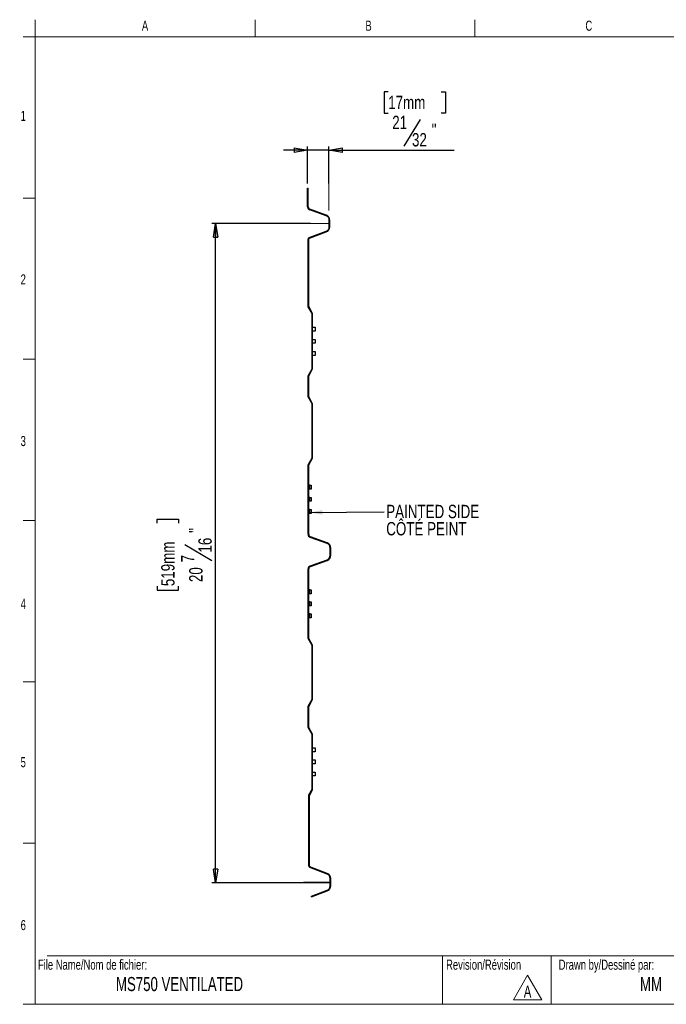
# Model space of a CAD drawing. Header units: inches. Extents: x 0.5 to 17.5, y 0.4 to 10.7.
# Tile 1 of 10: x 0.5 to 7.1, y 0.5 to 10.7. Entities that reach past the tile are written whole.
import ezdxf

# ---------------------------------------------------------------- set-up
doc = ezdxf.new("R2010")
doc.units = ezdxf.units.IN
doc.header["$MEASUREMENT"] = 0
doc.layers.add('FORMAT', color=7, linetype='Continuous')
doc.styles.add('SLDTEXTSTYLE0', font='TXT', dxfattribs={"width": 0.7})
doc.styles.add('SLDTEXTSTYLE3', font='TXT', dxfattribs={"width": 0.75})
doc.dimstyles.new('SLDDIMSTYLE0', dxfattribs={"dimtxt": 0.137795, "dimasz": 0.14, "dimexe": 0, "dimexo": 0.0625, "dimgap": 0.034449, "dimtad": 1, "dimdec": 6, "dimlfac": 3, "dimrnd": 1e-09, "dimzin": 12, "dimdsep": 46, "dimlunit": 5, "dimtxsty": 'SLDTEXTSTYLE3', "dimblk1": 'CLOSED', "dimblk2": 'CLOSED', "dimsah": 1, "dimcen": 0.09, "dimadec": 0, "dimazin": 3, "dimtfac": 1, "dimtdec": 3, "dimtofl": 0, "dimtmove": 0, "dimatfit": 3, "dimldrblk": 'CLOSED', "dimfxl": 1, "dimfrac": 2, "dimtolj": 1, "dimtzin": 12, "dimarcsym": 0})
doc.dimstyles.new('SLDDIMSTYLE1', dxfattribs={"dimtxt": 0.137795, "dimasz": 0.14, "dimexe": 0, "dimexo": 0.0625, "dimgap": 0.034449, "dimtad": 1, "dimdec": 6, "dimlfac": 3, "dimrnd": 1e-09, "dimzin": 12, "dimdsep": 46, "dimlunit": 5, "dimtxsty": 'SLDTEXTSTYLE3', "dimblk1": 'CLOSED', "dimblk2": 'CLOSED', "dimsah": 1, "dimcen": 0.09, "dimadec": 0, "dimazin": 3, "dimtfac": 1, "dimtdec": 3, "dimtmove": 0, "dimatfit": 0, "dimldrblk": 'CLOSED', "dimfxl": 1, "dimfrac": 2, "dimtolj": 1, "dimtzin": 12, "dimarcsym": 0})
doc.dimstyles.new('SLDDIMSTYLE2', dxfattribs={"dimtxt": 0.18, "dimasz": 0.14, "dimexe": 0, "dimexo": 0.0625, "dimgap": 0, "dimtad": 0, "dimtih": 1, "dimtoh": 1, "dimdec": 0, "dimrnd": 1e-09, "dimzin": 0, "dimdsep": 46, "dimlunit": 5, "dimtxsty": 'Standard', "dimsah": 1, "dimcen": 0.09, "dimadec": 0, "dimazin": 0, "dimtfac": 0.14, "dimtdec": 0, "dimtofl": 0, "dimtmove": 0, "dimatfit": 3, "dimfxl": 1, "dimfrac": 2, "dimtolj": 1, "dimtzin": 0, "dimarcsym": 0})

# ---------------------------------------------------------------- blocks, each defined once
blk = doc.blocks.new('SW_NOTE_0')
at = {"color": 0, "linetype": 'Continuous', "lineweight": 0}
for p, q in [((-0.098, 0.015), (0.049, 0.269)), ((0.049, 0.269), (0.195, 0.015)), ((0.195, 0.015), (-0.098, 0.015))]:
    blk.add_line(p, q, dxfattribs=at)
at = {"color": 0, "linetype": 'Continuous', "lineweight": 0, "insert": (0.049, 0.161), "char_height": 0.125, "attachment_point": 2, "style": 'SLDTEXTSTYLE0'}
blk.add_mtext('A', dxfattribs=at)
blk = doc.blocks.new('_CLOSED')
at = {"color": 0, "linetype": 'ByBlock', "lineweight": -2}
for p, q in [((-1, 0.166667), (0, 0)), ((-1, 0.166667), (-1, -0.166667)), ((0, 0), (-1, -0.166667)), ((0, 0), (-1, 0))]:
    blk.add_line(p, q, dxfattribs=at)
blk = doc.blocks.new('_D')
at = {"layer": 'FORMAT'}
for p, q in [((3.469, 8.587), (2.451, 8.587)), ((2.49, 1.774), (2.49, 8.587)), ((1.887, 5.489), (1.887, 5.531)), ((1.887, 5.531), (2.106, 5.531)), ((2.106, 5.531), (2.106, 5.489)), ((2.174, 5.269), (2.45, 5.104)), ((1.887, 4.839), (1.887, 4.797)), ((1.887, 4.797), (2.106, 4.797)), ((2.106, 4.797), (2.106, 4.839)), ((3.469, 1.774), (2.451, 1.774))]:
    blk.add_line(p, q, dxfattribs=at)
at = {"layer": 'FORMAT', "xscale": 0.14, "yscale": 0.14}
for p, rotation in [((2.49, 8.587), 90.0000000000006), ((2.49, 1.774), 270.0000000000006)]:
    blk.add_blockref('_CLOSED', p, dxfattribs=dict(at, rotation=rotation))
at = {"layer": 'FORMAT', "attachment_point": 1, "rotation": 90, "style": 'SLDTEXTSTYLE3'}
for s, insert, char_height in [('519mm', (1.928, 4.839), 0.1378), ('"', (2.215, 5.39), 0.138), ('16', (2.312, 5.186), 0.1378), ('7', (2.134, 5.084), 0.138), ('20', (2.217, 4.881), 0.1378)]:
    blk.add_mtext(s, dxfattribs=dict(at, insert=insert, char_height=char_height))
blk = doc.blocks.new('_D_1')
at = {"layer": 'FORMAT'}
for p, q in [((4.272, 9.948), (4.23, 9.948)), ((4.23, 9.948), (4.23, 9.729)), ((4.821, 9.948), (4.863, 9.948)), ((4.863, 9.948), (4.863, 9.729)), ((4.23, 9.729), (4.272, 9.729)), ((4.863, 9.729), (4.821, 9.729)), ((4.601, 9.661), (4.435, 9.385)), ((3.44, 9), (3.44, 9.384)), ((3.659, 9), (3.659, 9.384)), ((3.44, 9.345), (3.19, 9.345)), ((3.659, 9.345), (3.44, 9.345)), ((3.659, 9.345), (4.955, 9.345))]:
    blk.add_line(p, q, dxfattribs=at)
at = {"layer": 'FORMAT', "xscale": 0.14, "yscale": 0.14}
blk.add_blockref('_CLOSED', (3.44, 9.345), dxfattribs=at)
at = {"layer": 'FORMAT', "xscale": 0.14, "yscale": 0.14, "rotation": 180.0000000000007}
blk.add_blockref('_CLOSED', (3.659, 9.345), dxfattribs=at)
at = {"layer": 'FORMAT', "attachment_point": 1, "style": 'SLDTEXTSTYLE3'}
for s, insert, char_height in [('17mm', (4.272, 9.907), 0.1378), ('21', (4.314, 9.701), 0.1378), ('"', (4.722, 9.62), 0.138), ('32', (4.518, 9.522), 0.1378)]:
    blk.add_mtext(s, dxfattribs=dict(at, insert=insert, char_height=char_height))
blk = doc.blocks.new('SW_NOTE_2')
at = {"layer": 'FORMAT', "color": 0, "char_height": 0.1378, "attachment_point": 1, "style": 'SLDTEXTSTYLE3'}
for s, insert in [('PAINTED SIDE', (0.022, 0.071)), ('CÔTÉ PEINT', (0.022, -0.107))]:
    blk.add_mtext(s, dxfattribs=dict(at, insert=insert))

msp = doc.modelspace()

# ---------------------------------------------------------------- linework, layer by layer
at = {"color": 7, "linetype": 'Continuous', "lineweight": 18}
for p, q in [((0.6262516, 10.51707317), (0.6262516, 10.69394495)), ((2.89708494, 10.51707317), (2.89708494, 10.69394495)), ((5.16791827, 10.51707317), (5.16791827, 10.69394495)), ((0.5012516, 10.51707317), (0.6262516, 10.51707317)), ((14.2512516, 10.51707317), (0.6262516, 10.51707317)), ((0.6262516, 10.51707317), (0.6262516, 0.51707317)), ((0.5012516, 8.8504065), (0.6262516, 8.8504065)), ((0.5012516, 7.18373984), (0.6262516, 7.18373984)), ((0.5012516, 5.51707317), (0.6262516, 5.51707317)), ((0.5012516, 3.8504065), (0.6262516, 3.8504065)), ((0.5012516, 2.18373984), (0.6262516, 2.18373984)), ((0.7512516, 1.01707317), (14.1262516, 1.01707317)), ((4.83168021, 1.01707317), (4.83168021, 0.51707317)), ((5.95393245, 1.01707317), (5.95393245, 0.51707317)), ((0.6262516, 0.51707317), (0.5012516, 0.51707317)), ((14.2512516, 0.51707317), (0.6262516, 0.51707317))]:
    msp.add_line(p, q, dxfattribs=at)
at = {"color": 7, "linetype": 'Continuous', "lineweight": 25}
for p, q in [((3.44040023, 8.75879285), (3.44040023, 8.95103103)), ((3.44040023, 8.95103103), (3.44706689, 8.95103103)), ((3.44706689, 8.75879285), (3.44706689, 8.95103103)), ((3.63056823, 8.66669318), (3.46190432, 8.72808182)), ((3.63284836, 8.6729578), (3.46418445, 8.73434644)), ((3.66346722, 8.55350046), (3.66346722, 8.61970855)), ((3.67013389, 8.55350046), (3.67013389, 8.61970855)), ((3.45582608, 8.44291489), (3.63056823, 8.50651583)), ((3.45810622, 8.43665027), (3.63284836, 8.50025121)), ((3.44485975, 7.72652151), (3.44485975, 8.42725334)), ((3.45152642, 7.72830784), (3.45152642, 8.42725334)), ((3.48561343, 7.65593407), (3.44485975, 7.72652151)), ((3.4922801, 7.6577204), (3.45152642, 7.72830784)), ((3.48561343, 7.08609169), (3.48561343, 7.65593407)), ((3.4922801, 7.08432677), (3.4922801, 7.6577204)), ((3.4922801, 7.51512979), (3.51894676, 7.51512979)), ((3.51894676, 7.47463887), (3.4922801, 7.47463887)), ((3.51894676, 7.51512979), (3.51894676, 7.47463887)), ((3.4922801, 7.39012979), (3.51894676, 7.39012979)), ((3.51894676, 7.34963887), (3.4922801, 7.34963887)), ((3.51894676, 7.39012979), (3.51894676, 7.34963887)), ((3.4922801, 7.26512979), (3.51894676, 7.26512979)), ((3.51894676, 7.26512979), (3.51894676, 7.22463887)), ((3.51894676, 7.22463887), (3.4922801, 7.22463887)), ((3.44485975, 7.01451676), (3.48561343, 7.08609169)), ((3.45152642, 7.01275183), (3.4922801, 7.08432677)), ((3.44485975, 6.79451676), (3.44485975, 7.01451676)), ((3.45152642, 6.79628169), (3.45152642, 7.01275183)), ((3.48561343, 6.72294183), (3.44485975, 6.79451676)), ((3.4922801, 6.72470676), (3.45152642, 6.79628169)), ((3.48561343, 6.16515586), (3.48561343, 6.72294183)), ((3.4922801, 6.16336953), (3.4922801, 6.72470676)), ((3.44485975, 6.09456842), (3.48561343, 6.16515586)), ((3.45152642, 6.09278209), (3.4922801, 6.16336953)), ((3.44485975, 5.37532854), (3.44485975, 6.09456842)), ((3.45152642, 5.37532854), (3.45152642, 6.09278209)), ((3.46152642, 5.88132249), (3.45152642, 5.88132249)), ((3.46152642, 5.84083157), (3.45152642, 5.84083157)), ((3.46152642, 5.84083157), (3.46152642, 5.88132249)), ((3.46152642, 5.88132249), (3.47819309, 5.88132249)), ((3.47819309, 5.84083157), (3.46152642, 5.84083157)), ((3.47819309, 5.88132249), (3.47819309, 5.84083157)), ((3.46152642, 5.75632249), (3.45152642, 5.75632249)), ((3.46152642, 5.71583157), (3.45152642, 5.71583157)), ((3.46152642, 5.71583157), (3.46152642, 5.75632249)), ((3.46152642, 5.75632249), (3.47819309, 5.75632249)), ((3.47819309, 5.71583157), (3.46152642, 5.71583157)), ((3.47819309, 5.75632249), (3.47819309, 5.71583157)), ((3.46152642, 5.63132249), (3.45152642, 5.63132249)), ((3.46152642, 5.59083157), (3.46152642, 5.63132249)), ((3.46152642, 5.63132249), (3.47819309, 5.63132249)), ((3.47819309, 5.63132249), (3.47819309, 5.59083157)), ((3.46152642, 5.59083157), (3.45152642, 5.59083157)), ((3.47819309, 5.59083157), (3.46152642, 5.59083157)), ((3.64081431, 5.28028038), (3.4671554, 5.34348706)), ((3.64309445, 5.286545), (3.46943553, 5.34975167)), ((3.67371331, 5.15907111), (3.67371331, 5.23329575)), ((3.68037997, 5.15907111), (3.68037997, 5.23329575)), ((3.4671554, 5.0488798), (3.64081431, 5.11208648)), ((3.46943553, 5.04261518), (3.64309445, 5.10582186)), ((3.44485975, 4.29779844), (3.44485975, 5.01703832)), ((3.45152642, 4.29958477), (3.45152642, 5.01703832)), ((3.46152642, 4.80153529), (3.45152642, 4.80153529)), ((3.46152642, 4.76104437), (3.46152642, 4.80153529)), ((3.46152642, 4.80153529), (3.47819309, 4.80153529)), ((3.47819309, 4.80153529), (3.47819309, 4.76104437)), ((3.46152642, 4.76104437), (3.45152642, 4.76104437)), ((3.47819309, 4.76104437), (3.46152642, 4.76104437)), ((3.46152642, 4.67653529), (3.45152642, 4.67653529)), ((3.46152642, 4.63604437), (3.45152642, 4.63604437)), ((3.46152642, 4.63604437), (3.46152642, 4.67653529)), ((3.46152642, 4.67653529), (3.47819309, 4.67653529)), ((3.47819309, 4.63604437), (3.46152642, 4.63604437)), ((3.47819309, 4.67653529), (3.47819309, 4.63604437)), ((3.46152642, 4.55153529), (3.45152642, 4.55153529)), ((3.46152642, 4.51104437), (3.45152642, 4.51104437)), ((3.46152642, 4.51104437), (3.46152642, 4.55153529)), ((3.46152642, 4.55153529), (3.47819309, 4.55153529)), ((3.47819309, 4.51104437), (3.46152642, 4.51104437)), ((3.47819309, 4.55153529), (3.47819309, 4.51104437)), ((3.48561343, 4.227211), (3.44485975, 4.29779844)), ((3.4922801, 4.22899733), (3.45152642, 4.29958477)), ((3.48561343, 3.66942503), (3.48561343, 4.227211)), ((3.4922801, 3.6676601), (3.4922801, 4.22899733)), ((3.44485975, 3.5978501), (3.48561343, 3.66942503)), ((3.45152642, 3.59608517), (3.4922801, 3.6676601)), ((3.44485975, 3.3778501), (3.44485975, 3.5978501)), ((3.45152642, 3.37961502), (3.45152642, 3.59608517)), ((3.48561343, 3.30627516), (3.44485975, 3.3778501)), ((3.4922801, 3.30804009), (3.45152642, 3.37961502)), ((3.48561343, 2.73643279), (3.48561343, 3.30627516)), ((3.4922801, 2.73464646), (3.4922801, 3.30804009)), ((3.4922801, 3.16772799), (3.51894676, 3.16772799)), ((3.51894676, 3.16772799), (3.51894676, 3.12723707)), ((3.51894676, 3.12723707), (3.4922801, 3.12723707)), ((3.4922801, 3.04272799), (3.51894676, 3.04272799)), ((3.51894676, 3.00223707), (3.4922801, 3.00223707)), ((3.51894676, 3.04272799), (3.51894676, 3.00223707)), ((3.4922801, 2.91772799), (3.51894676, 2.91772799)), ((3.51894676, 2.87723707), (3.4922801, 2.87723707)), ((3.51894676, 2.91772799), (3.51894676, 2.87723707)), ((3.45164673, 2.67760074), (3.48561343, 2.73643279)), ((3.45164673, 1.94647756), (3.45164673, 2.67760074)), ((3.4583134, 2.67581441), (3.4922801, 2.73464646)), ((3.4583134, 1.94647756), (3.4583134, 2.67581441)), ((3.64361319, 1.87004902), (3.46480165, 1.93711446)), ((3.64127203, 1.86380696), (3.46246049, 1.93087239)), ((3.67371331, 1.74204207), (3.67371331, 1.81699145)), ((3.68037997, 1.74204207), (3.68037997, 1.81699145)), ((3.47874475, 1.63426874), (3.64127203, 1.69522657)), ((3.48108591, 1.62802667), (3.47874475, 1.63426874)), ((3.48108591, 1.62802667), (3.64361319, 1.6889845))]:
    msp.add_line(p, q, dxfattribs=at)
for centre, radius, start, end in [((3.47308222, 8.75879285), 0.03268199, 180, 250), ((3.47308222, 8.75879285), 0.02601533, 180, 250), ((3.61346722, 8.61970855), 0.05, 0, 70), ((3.61346722, 8.61970855), 0.05666667, 0, 70), ((3.61346722, 8.55350046), 0.05, 290, 0), ((3.61346722, 8.55350046), 0.05666667, 290, 360), ((3.46152642, 8.42725334), 0.01666667, 110, 180), ((3.46152642, 8.42725334), 0.01, 110, 180), ((3.47874475, 5.37532854), 0.033885, 180, 250), ((3.47874475, 5.37532854), 0.02721833, 180, 250), ((3.62371331, 5.23329575), 0.05, 360, 70), ((3.62371331, 5.23329575), 0.05666667, 360, 70), ((3.62371331, 5.15907111), 0.05, 290, 360), ((3.62371331, 5.15907111), 0.05666667, 290, 360), ((3.47874475, 5.01703832), 0.033885, 110, 180), ((3.47874475, 5.01703832), 0.02721833, 110, 180), ((3.4683134, 1.94647756), 0.01666667, 180, 249.440833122), ((3.4683134, 1.94647756), 0.01, 180, 249.440833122), ((3.62371331, 1.81699145), 0.05, 360, 69.440833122), ((3.62371331, 1.81699145), 0.05666667, 360, 69.440833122), ((3.62371331, 1.74204207), 0.05, 290.559166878, 0), ((3.62371331, 1.74204207), 0.05666667, 290.559166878, 0)]:
    msp.add_arc(centre, radius, start, end, dxfattribs=at)
at = {"layer": 'FORMAT', "color": 250, "lineweight": 18, "true_color": 0x454545}
for p, q in [((3.44040023, 9.05563256), (3.44040023, 9.19741419)), ((3.65915023, 8.72305595), (3.65915023, 9.19741419)), ((3.66346722, 1.7741045), (3.35324168, 1.7741045))]:
    msp.add_line(p, q, dxfattribs=at)
at = {"layer": 'FORMAT', "lineweight": 18}
for p, q in [((3.66346722, 8.5866045), (3.35324168, 8.5866045)), ((3.67371331, 1.77951676), (3.39922482, 1.77951676))]:
    msp.add_line(p, q, dxfattribs=at)

# ---------------------------------------------------------------- block references
at = {"color": 7, "linetype": 'Continuous', "lineweight": 0}
msp.add_blockref('SW_NOTE_0', (5.66292394, 0.55004025), dxfattribs=at)
at = {"layer": 'FORMAT', "color": 250, "true_color": 0x454545}
msp.add_blockref('SW_NOTE_2', (4.23000382, 5.60864971), dxfattribs=at)

# ---------------------------------------------------------------- texts
at = {"color": 7, "linetype": 'Continuous', "lineweight": 0, "style": 'SLDTEXTSTYLE0'}
for s, insert, char_height, attachment_point in [('C', (6.34413178, 10.6839024), 0.10416667, 2), ('A', (1.76142579, 10.6839024), 0.10416667, 2), ('B', (4.06958911, 10.6839024), 0.10416667, 2), ('1', (0.5037246, 9.75182478), 0.10416667, 2), ('2', (0.5037246, 8.06186262), 0.10416667, 2), ('3', (0.5037246, 6.39100017), 0.10416667, 2), ('4', (0.5037246, 4.7085424), 0.10416667, 2), ('5', (0.5037246, 3.07157689), 0.10416667, 2), ('6', (0.5037246, 1.38784093), 0.10416667, 2), ('File Name/Nom de fichier:', (0.65493189, 0.97867855), 0.1041666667, 1), ('Revision/Révision', (4.87009835, 0.97867855), 0.1041666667, 1), ('Drawn by/Dessiné par:', (6.03329934, 0.97867855), 0.1041666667, 1), ('MS750 VENTILATED', (2.11747801, 0.79939677), 0.1458333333, 2), ('MM', (6.98639338, 0.79939676), 0.145833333, 2)]:
    msp.add_mtext(s, dxfattribs=dict(at, insert=insert, char_height=char_height, attachment_point=attachment_point))

# ---------------------------------------------------------------- dimensions: what is measured, and where the dimension line sits
at = {"layer": 'FORMAT'}
dim = msp.add_linear_dim(base=(3.44040023, 9.34473182), p1=(3.65915023, 8.96023507), p2=(3.44040023, 8.96023507), dimstyle='SLDDIMSTYLE1', dxfattribs=at)
dim.commit()
dim.dimension.update_dxf_attribs({"geometry": '_D_1', "text_midpoint": (4.5465217, 9.34473182), "dimtype": 160})
dim = msp.add_linear_dim(base=(2.48992314, 8.5866045), p1=(3.50835445, 1.7741045), p2=(3.50835445, 8.5866045), angle=90, dimstyle='SLDDIMSTYLE0', dxfattribs=at)
dim.commit()
dim.dimension.update_dxf_attribs({"geometry": '_D', "text_midpoint": (2.48992314, 5.16376825), "dimtype": 160})

# ---------------------------------------------------------------- leaders
at = {"layer": 'FORMAT', "color": 250, "true_color": 0x454545}
msp.add_leader([(3.45152642, 5.60010241), (4.23000382, 5.60864971)], dimstyle='SLDDIMSTYLE2', dxfattribs=at)

doc.saveas('drawing.dxf')
